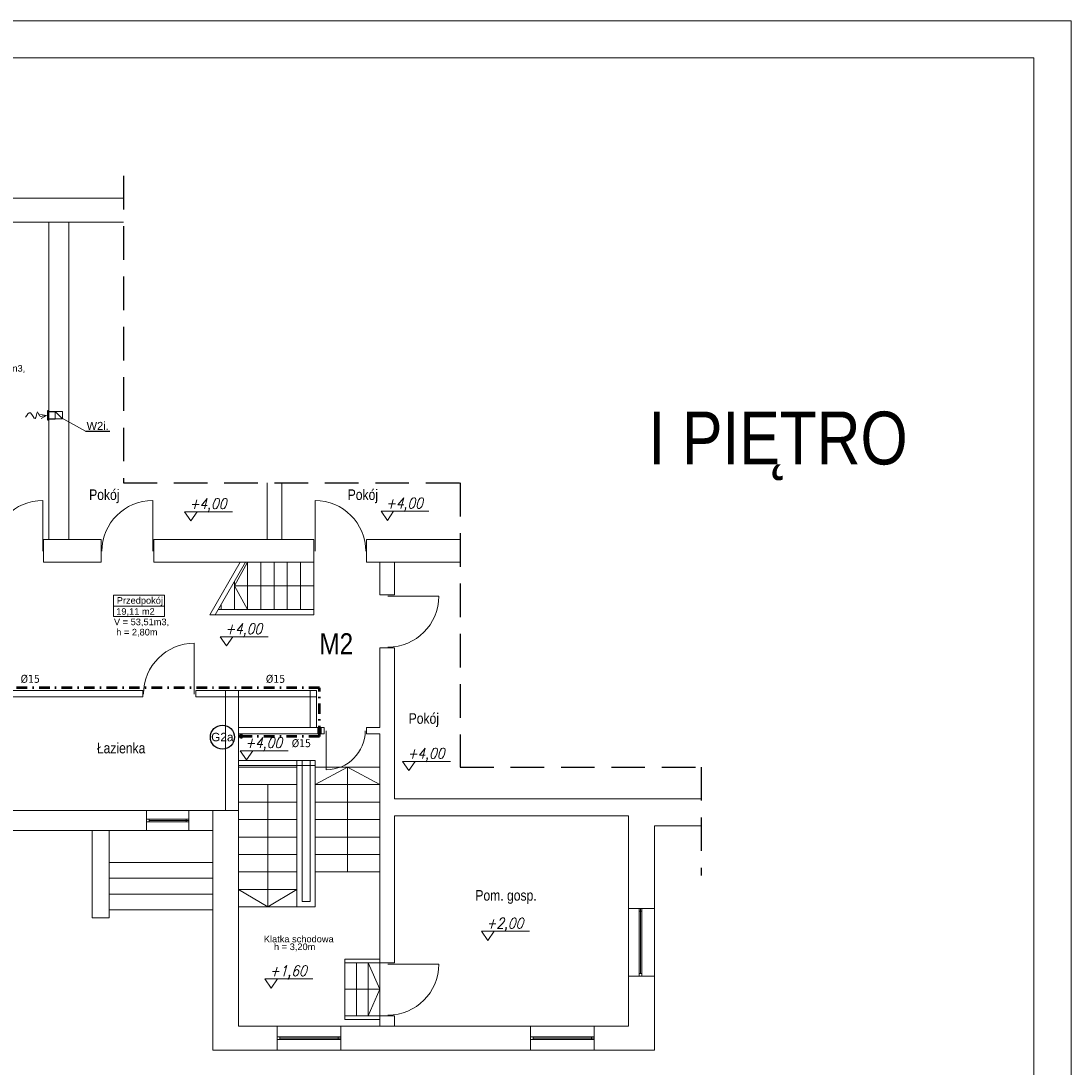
# Model space of a CAD drawing. Extents: x 33706 to 249013, y -74890 to 17912.
# Tile 133 of 175: x 117186 to 119171, y -30867 to -28889. Entities that reach past the tile are written whole.
import ezdxf
from ezdxf.enums import TextEntityAlignment as Align

# ---------------------------------------------------------------- set-up
doc = ezdxf.new("R2010")
doc.units = 0
doc.header["$MEASUREMENT"] = 0
for name, pattern in [('DASHDOT', [8.5, 4, -2, 0.5, -2]), ('DASHED', [19.05, 12.7, -6.35]), ('Przerywana długa', [1058333.301544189, 634999.990463, -423333.311081])]:
    doc.linetypes.add(name, pattern=pattern)
for name, color, linetype, lineweight in [('0.25', 6, 'Continuous', 9), ('062', 62, 'Continuous', 0), ('_konstrukcja', 96, 'Continuous', 20), ('_stolarka', 1, 'Continuous', 13), ('A-ARM', 1, 'Continuous', 15), ('inst-gaz-rury', 50, 'Continuous', 50), ('inst. - C.O. - opis', 2, 'Continuous', 9), ('Opisy_wymiary.2D77', 7, 'Continuous', 0), ('urzadzenia', 6, 'Continuous', 15), ('wymiar', 3, 'Continuous', 13), ('WYMIARKI', 250, 'Continuous', 13)]:
    doc.layers.add(name, color=color, linetype=linetype, lineweight=lineweight)
doc.layers.add('Opisy', color=2, linetype='Continuous')
doc.layers.add('urządzenia', color=140, linetype='Continuous')
doc.styles.add('Arial narrow', font='ARIALN.TTF')
doc.styles.add('GENERATED_STYLE_1', font='ARIAL.TTF')
doc.styles.add('ROMANS', font='SIMPLEX.SHX', dxfattribs={"width": 0.85, "oblique": 15, "height": 16})
doc.styles.get("Standard").update_dxf_attribs({"font": 'ARIALN.TTF'})

msp = doc.modelspace()

# ---------------------------------------------------------------- hatches: boundary and pattern name
at = {"layer": 'inst-gaz-rury', "linetype": 'Continuous'}
h = msp.add_hatch(color=256, dxfattribs=at)
h.paths.add_polyline_path([(117599.9, -30241.8, 0.420252), (117602.2, -30244.1), (117602.2, -30241.8)])
h.paths.add_polyline_path([(117604.4, -30241.8, 0.408201), (117602.2, -30239.6), (117602.2, -30241.8)])
h.paths.add_polyline_path([(117602.2, -30241.8), (117602.2, -30239.6, 0.417728), (117599.9, -30241.8)])

# ---------------------------------------------------------------- linework, layer by layer
at = {"linetype": 'DASHED', "ltscale": 5}
for p, q in [((117379.9, -29181.7), (117379.9, -29762.1)), ((117379.9, -29762.1), (118016.6, -29762.1)), ((118016.6, -29762.1), (118016.6, -30299.8)), ((118016.6, -30299.8), (118471.9, -30299.8)), ((118471.9, -30299.8), (118471.9, -30505.1))]:
    msp.add_line(p, q, dxfattribs=at)
at = {"linetype": 'Continuous', "lineweight": 18}
for p, q in [((117361.2, -29974.9), (117457.7, -29974.9)), ((117361.2, -29974.9), (117361.2, -30015.1)), ((117457.7, -29974.9), (117457.7, -30015.1)), ((117361.2, -29995.4), (117457.7, -29995.4)), ((117457.7, -30015.1), (117361.2, -30015.1))]:
    msp.add_line(p, q, dxfattribs=at)
at = {"layer": '0.25'}
for p, q in [((117234.4, -29635.2), (117222.7, -29636.8)), ((117234.3, -29635.2), (117222.9, -29632.7)), ((117234.3, -29635.2), (117224.1, -29640.8))]:
    msp.add_line(p, q, dxfattribs=at)
msp.add_open_spline([(117222.7, -29636.8), (117220.1, -29634.2), (117216.3, -29620), (117214.2, -29651.4), (117204.5, -29623), (117197.7, -29633.3), (117194.5, -29638.1)], degree=3, knots=[11.780807, 11.780807, 11.780807, 11.780807, 21.987019, 35.220977, 49.180037, 61.636698, 61.636698, 61.636698, 61.636698], dxfattribs=at)
at = {"layer": '062', "linetype": 'Przerywana długa', "flags": 128}
msp.add_lwpolyline([(114971.3, -28888.7), (119171.3, -28888.7), (119171.3, -31858.7), (114971.3, -31858.7)], close=True, dxfattribs=at)
at = {"layer": '_konstrukcja', "ltscale": 50}
for p, q in [((116509.1, -29224.1), (117379.9, -29224.1)), ((116509.1, -29269.1), (117379.9, -29269.1)), ((117238.6, -29869.1), (117238.6, -29269.1)), ((117276.6, -29869.1), (117276.6, -29269.1)), ((117264.6, -29641.5), (117250.6, -29627.5)), ((117651.6, -29869.1), (117651.6, -29762.1)), ((117679.6, -29869.1), (117679.6, -29762.1)), ((117228.6, -29869.1), (117228.6, -29912.1)), ((117228.6, -29869.1), (117337.6, -29869.1)), ((117337.6, -29869.1), (117337.6, -29912.1)), ((117437.6, -29869.1), (117739.6, -29869.1)), ((117437.6, -29869.1), (117437.6, -29912.1)), ((117739.6, -29869.1), (117739.6, -29912.1)), ((117839.6, -29869.1), (118016.6, -29869.1)), ((117839.6, -29869.1), (117839.6, -29912.1)), ((117228.6, -29912.1), (117337.6, -29912.1)), ((117437.6, -29912.1), (117739.6, -29912.1)), ((117543.3, -30012.1), (117600.3, -29912.1)), ((117739.6, -29912.1), (117553.3, -29912.1)), ((117553.3, -30012.1), (117610.3, -29912.1)), ((117589.6, -29957.1), (117614.6, -29912.1)), ((117614.6, -30002.1), (117614.6, -29912.1)), ((117639.6, -30002.1), (117639.6, -29912.1)), ((117664.6, -30002.1), (117664.6, -29912.1)), ((117689.6, -30002.1), (117689.6, -29912.1)), ((117714.6, -30002.1), (117714.6, -29912.1)), ((117739.6, -30002.1), (117739.6, -29912.1)), ((117839.6, -29912.1), (118016.6, -29912.1)), ((117864.6, -29912.1), (117864.6, -29974.1)), ((117892.6, -29912.1), (117892.6, -29974.1)), ((117589.6, -30002.1), (117589.6, -29948.4)), ((117739.6, -29957.1), (117589.6, -29957.1)), ((117589.6, -29957.1), (117614.6, -30002.1)), ((117864.6, -29974.1), (117892.6, -29974.1)), ((117564.6, -30002.1), (117564.6, -29992.2)), ((117739.6, -30012.1), (117543.3, -30012.1)), ((117739.6, -30002.1), (117559, -30002.1)), ((117739.6, -30002.1), (117739.6, -30012.1)), ((117864.6, -30074.1), (117864.6, -30225.1)), ((117864.6, -30074.1), (117892.6, -30074.1)), ((117892.6, -30074.1), (117892.6, -30360.1)), ((117112.6, -30155.1), (117416.6, -30155.1)), ((117112.6, -30167.1), (117416.6, -30167.1)), ((117416.6, -30167.1), (117416.6, -30155.1)), ((117516.6, -30155.1), (117597.6, -30155.1)), ((117516.6, -30167.1), (117516.6, -30155.1)), ((117516.6, -30167.1), (117597.6, -30167.1)), ((117572.6, -30382.1), (117572.6, -30155.1)), ((117597.6, -30382.1), (117597.6, -30155.1)), ((117597.6, -30155.1), (117744.6, -30155.1)), ((117597.6, -30167.1), (117744.6, -30167.1)), ((117732.6, -30225.1), (117732.6, -30155.1)), ((117744.6, -30225.1), (117744.6, -30155.1)), ((117597.6, -30225.1), (117759.6, -30225.1)), ((117759.6, -30237.1), (117759.6, -30225.1)), ((117839.6, -30225.1), (117864.6, -30225.1)), ((117839.6, -30237.1), (117839.6, -30225.1)), ((117597.6, -30237.1), (117759.6, -30237.1)), ((117839.6, -30237.1), (117864.6, -30237.1)), ((117864.6, -30237.1), (117864.6, -30790.1)), ((117597.6, -30287.1), (117742.6, -30287.1)), ((117707.6, -30564.1), (117707.6, -30287.1)), ((117717.6, -30554.1), (117717.6, -30287.1)), ((117732.6, -30554.1), (117732.6, -30287.1)), ((117742.6, -30564.1), (117742.6, -30287.1)), ((117597.6, -30297.1), (117742.6, -30297.1)), ((117597.6, -30300.1), (117707.6, -30300.1)), ((117864.6, -30300.1), (117742.6, -30300.1)), ((117864.6, -30300.1), (117742.6, -30300.1)), ((117803.6, -30300.1), (117742.6, -30333.1)), ((117803.6, -30498.1), (117803.6, -30300.1)), ((117803.6, -30300.1), (117864.6, -30333.1)), ((117597.6, -30333.1), (117707.6, -30333.1)), ((117652.6, -30333.1), (117652.6, -30564.1)), ((117864.6, -30333.1), (117742.6, -30333.1)), ((117864.6, -30333.1), (117742.6, -30333.1)), ((117597.6, -30366.1), (117707.6, -30366.1)), ((117864.6, -30366.1), (117742.6, -30366.1)), ((117864.6, -30366.1), (117742.6, -30366.1)), ((118471.9, -30360.1), (117892.6, -30360.1)), ((117112.6, -30382.1), (117503.6, -30382.1)), ((117423.6, -30382.1), (117423.6, -30420.1)), ((117423.6, -30382.1), (117503.6, -30382.1)), ((117503.6, -30382.1), (117597.6, -30382.1)), ((117503.6, -30420.1), (117503.6, -30382.1)), ((117503.6, -30420.1), (117503.6, -30382.1)), ((117503.6, -30382.1), (117503.6, -30420.1)), ((117548.6, -30835.1), (117548.6, -30382.1)), ((117597.6, -30790.1), (117597.6, -30382.1)), ((117892.6, -30392.1), (117892.6, -30670.1)), ((118334.6, -30392.1), (117892.6, -30392.1)), ((118334.6, -30567.1), (118334.6, -30392.1)), ((117597.6, -30399.1), (117707.6, -30399.1)), ((117864.6, -30399.1), (117742.6, -30399.1)), ((117864.6, -30399.1), (117742.6, -30399.1)), ((118383.6, -30567.1), (118383.6, -30411.1)), ((118383.6, -30411.1), (118471.9, -30411.1)), ((117548.6, -30420.1), (116713.6, -30420.1)), ((117320.6, -30585.1), (117320.6, -30420.1)), ((117352.6, -30585.1), (117352.6, -30420.1)), ((117423.6, -30420.1), (117503.6, -30420.1)), ((117597.6, -30432.1), (117707.6, -30432.1)), ((117864.6, -30432.1), (117742.6, -30432.1)), ((117864.6, -30432.1), (117742.6, -30432.1)), ((117597.6, -30465.1), (117707.6, -30465.1)), ((117864.6, -30465.1), (117742.6, -30465.1)), ((117864.6, -30465.1), (117742.6, -30465.1)), ((117548.6, -30480.1), (117352.6, -30480.1)), ((117548.6, -30510.1), (117352.6, -30510.1)), ((117597.6, -30498.1), (117707.6, -30498.1)), ((117864.6, -30498.1), (117742.6, -30498.1)), ((117864.6, -30498.1), (117742.6, -30498.1)), ((117597.6, -30531.1), (117707.6, -30531.1)), ((117652.6, -30564.1), (117597.6, -30531.1)), ((117652.6, -30564.1), (117707.6, -30531.1)), ((117548.6, -30540.1), (117352.6, -30540.1)), ((117548.6, -30570.1), (117352.6, -30570.1)), ((117742.6, -30564.1), (117597.6, -30564.1)), ((117742.6, -30564.1), (117597.6, -30564.1)), ((117732.6, -30554.1), (117717.6, -30554.1)), ((117732.6, -30554.1), (117717.6, -30554.1)), ((118383.6, -30567.1), (118334.6, -30567.1)), ((118334.6, -30695.1), (118334.6, -30567.1)), ((118383.6, -30695.1), (118383.6, -30567.1)), ((117352.6, -30585.1), (117320.6, -30585.1)), ((117864.6, -30663.1), (117798.6, -30663.1)), ((117798.6, -30663.1), (117798.6, -30777.1)), ((117864.6, -30670.1), (117798.6, -30670.1)), ((117820.6, -30670.1), (117820.6, -30770.1)), ((117842.6, -30670.1), (117842.6, -30770.1)), ((117864.6, -30720.1), (117842.6, -30670.1)), ((117864.6, -30670.1), (117892.6, -30670.1)), ((118334.6, -30695.1), (118334.6, -30790.1)), ((118334.6, -30790.1), (118334.6, -30695.1)), ((118383.6, -30695.1), (118334.6, -30695.1)), ((118334.6, -30695.1), (118379.6, -30695.1)), ((118383.6, -30835.1), (118383.6, -30695.1)), ((117798.6, -30720.1), (117864.6, -30720.1)), ((117864.6, -30720.1), (117842.6, -30770.1)), ((117864.6, -30770.1), (117798.6, -30770.1)), ((117864.6, -30777.1), (117798.6, -30777.1)), ((117892.6, -30770.1), (117864.6, -30770.1)), ((117892.6, -30770.1), (117864.6, -30770.1)), ((117864.6, -30770.1), (117892.6, -30770.1)), ((117892.6, -30770.1), (117892.6, -30790.1)), ((118039.6, -30790.1), (117597.6, -30790.1)), ((118334.6, -30790.1), (117597.6, -30790.1)), ((117670.6, -30790.1), (117670.6, -30835.1)), ((117670.6, -30790.1), (117750.6, -30790.1)), ((117790.6, -30790.1), (117790.6, -30835.1)), ((118149.6, -30790.1), (118149.6, -30835.1)), ((118149.6, -30790.1), (118229.6, -30790.1)), ((118269.6, -30790.1), (118269.6, -30835.1)), ((118383.6, -30835.1), (117548.6, -30835.1))]:
    msp.add_line(p, q, dxfattribs=at)
msp.add_lwpolyline([(117264.6, -29641.5), (117264.6, -29627.5), (117250.6, -29627.5), (117250.6, -29641.5)], close=True, dxfattribs=at)
at = {"layer": '_stolarka', "color": 0, "linetype": 'ByBlock', "ltscale": 50}
for p, q in [((117227.5, -29891.7), (117227.5, -29795.7)), ((117435.2, -29891.7), (117435.2, -29795.7)), ((117513.8, -30161.7), (117513.8, -30065.7))]:
    msp.add_line(p, q, dxfattribs=at)
at = {"layer": '_stolarka'}
for p, q in [((117423.6, -30398.6), (117503.6, -30398.6)), ((117423.6, -30403.6), (117423.6, -30398.6)), ((117423.6, -30398.6), (117428.6, -30398.6)), ((117503.6, -30403.6), (117423.6, -30403.6)), ((117428.6, -30398.6), (117428.6, -30403.6)), ((117503.6, -30401.1), (117428.6, -30401.1)), ((117428.6, -30403.6), (117503.6, -30403.6)), ((117498.6, -30403.6), (117498.6, -30398.6)), ((117498.6, -30398.6), (117498.6, -30401.1)), ((117503.6, -30403.6), (117498.6, -30403.6)), ((117503.6, -30398.6), (117503.6, -30403.6)), ((118354.6, -30695.1), (118354.6, -30567.1)), ((118354.6, -30567.1), (118359.6, -30567.1)), ((118357.1, -30567.1), (118357.1, -30690.1)), ((118359.6, -30567.1), (118359.6, -30695.1)), ((118359.6, -30690.1), (118359.6, -30567.1)), ((118359.6, -30567.1), (118359.6, -30572.1)), ((118359.6, -30572.1), (118354.6, -30572.1)), ((118354.6, -30572.1), (118357.1, -30572.1)), ((118354.6, -30695.1), (118354.6, -30690.1)), ((118354.6, -30690.1), (118359.6, -30690.1)), ((118359.6, -30695.1), (118354.6, -30695.1)), ((117670.6, -30810.1), (117790.6, -30810.1)), ((117670.6, -30815.1), (117670.6, -30810.1)), ((117670.6, -30810.1), (117675.6, -30810.1)), ((117790.6, -30815.1), (117670.6, -30815.1)), ((117675.6, -30810.1), (117675.6, -30815.1)), ((117790.6, -30812.6), (117675.6, -30812.6)), ((117675.6, -30815.1), (117790.6, -30815.1)), ((117785.6, -30815.1), (117785.6, -30810.1)), ((117785.6, -30810.1), (117785.6, -30812.6)), ((117790.6, -30815.1), (117785.6, -30815.1)), ((117790.6, -30810.1), (117790.6, -30815.1)), ((118149.6, -30810.1), (118269.6, -30810.1)), ((118149.6, -30815.1), (118149.6, -30810.1)), ((118149.6, -30810.1), (118154.6, -30810.1)), ((118269.6, -30815.1), (118149.6, -30815.1)), ((118154.6, -30810.1), (118154.6, -30815.1)), ((118269.6, -30812.6), (118154.6, -30812.6)), ((118154.6, -30815.1), (118269.6, -30815.1)), ((118264.6, -30815.1), (118264.6, -30810.1)), ((118264.6, -30810.1), (118264.6, -30812.6)), ((118269.6, -30815.1), (118264.6, -30815.1)), ((118269.6, -30810.1), (118269.6, -30815.1))]:
    msp.add_line(p, q, dxfattribs=at)
at = {"layer": '_stolarka', "color": 0, "linetype": 'ByBlock', "ltscale": 50}
for points in [[(117742, -29891.7), (117742, -29795.7)], [(117880, -29976.9), (117976, -29976.9)], [(117763.1, -30231), (117763.1, -30304.9)], [(117880, -30672.9), (117976, -30672.9)]]:
    msp.add_lwpolyline(points, dxfattribs=at)
for centre, radius, start, end in [((117227.5, -29891.7), 96, 90, 180), ((117435.2, -29891.7), 96, 90, 180), ((117742, -29891.7), 96, 0, 90), ((117880, -29976.9), 96, 270, 0), ((117513.8, -30161.7), 96, 90, 180), ((117763.1, -30231), 73.9, 270, 0), ((117880, -30672.9), 96, 270, 0)]:
    msp.add_arc(centre, radius, start, end, dxfattribs=at)
at = {"layer": 'inst-gaz-rury', "linetype": 'DASHDOT', "ltscale": 5}
for p, q in [((117750.4, -30150), (117121.9, -30150)), ((117750.4, -30241.8), (117750.4, -30150)), ((117750.4, -30241.8), (117602.2, -30241.8))]:
    msp.add_line(p, q, dxfattribs=at)
at = {"layer": 'inst-gaz-rury', "linetype": 'Continuous'}
msp.add_circle((117602.2, -30241.8), 2.25, dxfattribs=at)
at = {"layer": 'Opisy'}
msp.add_line((117307.9, -29664.7), (117354.1, -29664.7), dxfattribs=at)
at = {"layer": 'Opisy_wymiary.2D77', "linetype": 'Continuous'}
for p, q in [((119101.3, -28958.7), (115161.3, -28958.7)), ((119101.3, -31788.7), (119101.3, -28958.7))]:
    msp.add_line(p, q, dxfattribs=at)
at = {"layer": 'urzadzenia', "linetype": 'Continuous'}
for p, q in [((117747.4, -30225.1), (117747.4, -30237.1)), ((117753.4, -30225.1), (117753.4, -30237.1))]:
    msp.add_line(p, q, dxfattribs=at)
at = {"layer": 'urządzenia', "ltscale": 0.2}
for p, q in [((117236.4, -29627.5), (117250.6, -29627.5)), ((117236.4, -29641.4), (117250.6, -29641.4))]:
    msp.add_line(p, q, dxfattribs=at)
at = {"layer": 'urządzenia', "linetype": 'Continuous'}
msp.add_lwpolyline([(117238, -29643.2), (117238, -29625.9), (117236.4, -29625.9), (117236.4, -29643.2)], close=True, dxfattribs=at)
at = {"layer": 'urządzenia'}
msp.add_circle((117567, -30243.3), 22.8, dxfattribs=at)
at = {"layer": 'wymiar'}
msp.add_line((117261.4, -29638.7), (117307.9, -29664.7), dxfattribs=at)
at = {"layer": 'WYMIARKI'}
for p, q in [((117866.9, -29815.8), (117957.4, -29815.8)), ((117495.4, -29817), (117586, -29817)), ((117562.9, -30053.4), (117653.5, -30053.4)), ((117600.6, -30268.8), (117691.2, -30268.8)), ((117907.5, -30289), (117998.1, -30289)), ((118056.7, -30610.2), (118147.3, -30610.2)), ((117647.2, -30700.6), (117737.7, -30700.6))]:
    msp.add_line(p, q, dxfattribs=at)
for points in [[(117866.9, -29815.8), (117878.8, -29833.2), (117890.7, -29815.8)], [(117495.4, -29817), (117507.3, -29834.4), (117519.3, -29817)], [(117562.9, -30053.4), (117574.8, -30070.8), (117586.8, -30053.4)], [(117600.6, -30268.8), (117612.6, -30286.3), (117624.5, -30268.8)], [(117907.5, -30289), (117919.5, -30306.4), (117931.4, -30289)], [(118056.7, -30610.2), (118068.6, -30627.6), (118080.6, -30610.2)], [(117647.2, -30700.6), (117659.1, -30718), (117671, -30700.6)]]:
    msp.add_lwpolyline(points, dxfattribs=at)

# ---------------------------------------------------------------- texts
at = {"style": 'GENERATED_STYLE_1'}
msp.add_text('W2i.', height=15, dxfattribs=at).set_placement((117310.2, -29662))
at = {"linetype": 'Continuous', "char_height": 12.5, "style": 'GENERATED_STYLE_1'}
for s, insert, attachment_point in [('V = 50,40m3,', (117089.8, -29539.4), 1), ('Przedpokój', (117367.2, -29994.7), 7), ('19,11 m2', (117366.2, -29999.3), 1), ('V = 53,51m3,', (117361.9, -30019), 1), ('h = 2,80m', (117366.2, -30038.4), 1), ('Klatka schodowa', (117645.3, -30631.5), 7), ('h = 3,20m', (117664.5, -30633.5), 1)]:
    msp.add_mtext(s, dxfattribs=dict(at, insert=insert, attachment_point=attachment_point))
at = {"layer": 'A-ARM', "lineweight": 25, "ltscale": 50, "style": 'Arial narrow'}
msp.add_text('I PIĘTRO', height=100, dxfattribs=at).set_placement((118372.4, -29727.5))
at = {"layer": 'A-ARM', "ltscale": 50, "style": 'Arial narrow'}
for s, p in [('Pokój', (117315, -29794.7)), ('Pokój', (117803.8, -29794.7)), ('Pokój', (117919.1, -30217.9)), ('Łazienka', (117329.6, -30273.9)), ('Pom. gosp.', (118045.2, -30552.5))]:
    msp.add_text(s, height=20, dxfattribs=at).set_placement(p)
at = {"layer": 'A-ARM', "lineweight": 25, "ltscale": 50, "insert": (117750.4, -30046.7), "char_height": 40, "width": 368.664, "attachment_point": 1, "style": 'Arial narrow'}
msp.add_mtext('M2', dxfattribs=at)
at = {"layer": 'inst. - C.O. - opis', "linetype": 'DASHDOT', "style": 'GENERATED_STYLE_1'}
msp.add_text('G2a', height=16, dxfattribs=at).set_placement((117566.8, -30243), align=Align.MIDDLE)
at = {"layer": 'WYMIARKI', "char_height": 15, "width": 203, "attachment_point": 1}
for insert in [(117185.5, -30125.4), (117649.2, -30125.4), (117698.1, -30247.1)]:
    msp.add_mtext('{\\fTahoma|b0|i0|c238|p8;%%c15}', dxfattribs=dict(at, insert=insert))
at = {"layer": 'WYMIARKI', "style": 'ROMANS', "oblique": 15, "width": 0.85}
for tag, p in [('+4,00', (117504.5, -29811.7)), ('+4,00', (117875.9, -29810.6)), ('+4,00', (117572, -30048.2)), ('+4,00', (117609.7, -30263.6)), ('+4,00', (117916.6, -30283.8)), ('+2,00', (118065.8, -30605)), ('+1,60', (117656.2, -30695.3))]:
    msp.add_attdef(tag, p, '%%p0.00', height=20, dxfattribs=at)

doc.saveas('drawing.dxf')
